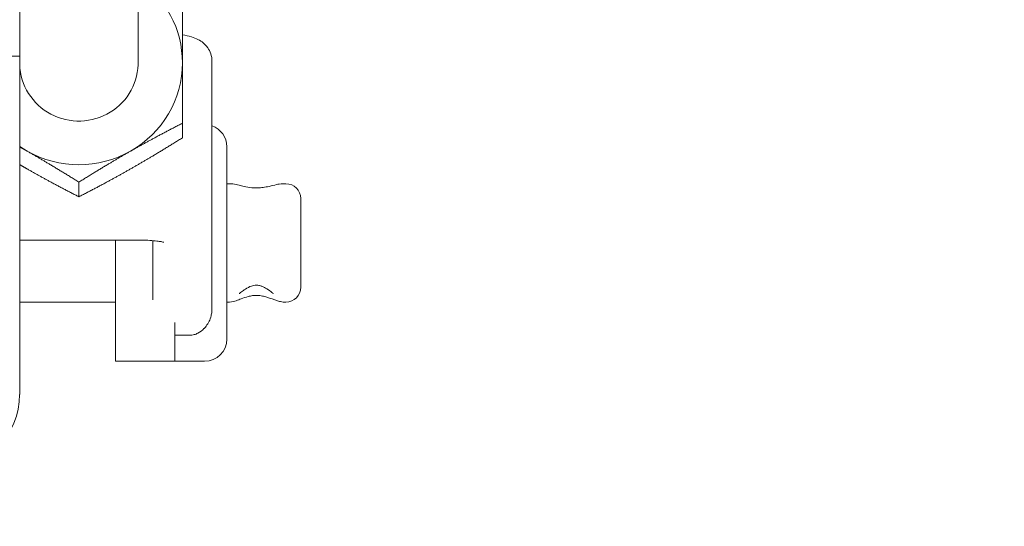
# Model space of a CAD drawing. Header units: inches. Extents: x 15 to 394, y 11 to 241.
# Tile 34 of 83: x 271.15 to 273.23, y 73.14 to 74.21. Entities that reach past the tile are written whole.
import ezdxf

# ---------------------------------------------------------------- set-up
doc = ezdxf.new("R2010")
doc.units = ezdxf.units.IN
doc.header["$LTSCALE"] = 24
doc.header["$MEASUREMENT"] = 0
doc.layers.add('Hatch (ANSI)', color=7, linetype='Continuous', lineweight=5)
doc.layers.add('Visible (ANSI)', color=7, linetype='Continuous', lineweight=5)

msp = doc.modelspace()

# ---------------------------------------------------------------- hatches: boundary and pattern name
at = {"layer": 'Hatch (ANSI)'}
h = msp.add_hatch(dxfattribs=at)
h.set_pattern_fill('ANSI31', color=256, scale=24, style=0)
edge = h.paths.add_edge_path()
edge.add_ellipse((247.2402, 76.0002), major_axis=(0, 0.2278), ratio=1, start_angle=0, end_angle=90)
edge.add_line((247.0125, 76.0002), (247.0125, 52.3932))
edge.add_ellipse((247.3027, 52.3932), major_axis=(-0.2903, 0), ratio=1, start_angle=0, end_angle=90)
edge.add_line((247.3027, 52.1029), (296.4722, 52.1029))
edge.add_ellipse((296.4722, 52.3932), major_axis=(0, -0.2903), ratio=1, start_angle=0, end_angle=90)
edge.add_line((296.7625, 52.3932), (296.7625, 76.0002))
edge.add_ellipse((296.5347, 76.0002), major_axis=(0.2278, 0), ratio=1, start_angle=0, end_angle=90)
edge.add_line((296.5347, 76.2279), (293.9902, 76.2279))
edge.add_ellipse((293.9902, 76.3217), major_axis=(0, -0.0938), ratio=1, start_angle=270, end_angle=360, ccw=False)
edge.add_line((293.8965, 76.3217), (293.8965, 76.8662))
edge.add_ellipse((293.9902, 76.8662), major_axis=(-0.0938, 0), ratio=1, start_angle=270, end_angle=360, ccw=False)
edge.add_line((293.9902, 76.9599), (294.3875, 76.9599))
edge.add_line((294.3875, 76.9599), (294.3875, 77.0939))
edge.add_line((294.3875, 77.0939), (293.9902, 77.0939))
edge.add_ellipse((293.9902, 76.8662), major_axis=(0, 0.2278), ratio=1, start_angle=0, end_angle=90)
edge.add_line((293.7625, 76.8662), (293.7625, 76.3217))
edge.add_ellipse((293.9902, 76.3217), major_axis=(-0.2278, 0), ratio=1, start_angle=0, end_angle=90)
edge.add_line((293.9902, 76.0939), (296.5347, 76.0939))
edge.add_ellipse((296.5347, 76.0002), major_axis=(0, 0.0938), ratio=1, start_angle=270, end_angle=360, ccw=False)
edge.add_line((296.6285, 76.0002), (296.6285, 52.3932))
edge.add_ellipse((296.4722, 52.3932), major_axis=(0.1562, 0), ratio=1, start_angle=270, end_angle=360, ccw=False)
edge.add_line((296.4722, 52.2369), (247.3027, 52.2369))
edge.add_ellipse((247.3027, 52.3932), major_axis=(0, -0.1562), ratio=1, start_angle=270, end_angle=360, ccw=False)
edge.add_line((247.1465, 52.3932), (247.1465, 76.0002))
edge.add_ellipse((247.2402, 76.0002), major_axis=(-0.0938, 0), ratio=1, start_angle=270, end_angle=360, ccw=False)
edge.add_line((247.2402, 76.0939), (248.5347, 76.0939))
edge.add_ellipse((248.5347, 76.3217), major_axis=(0, -0.2278), ratio=1, start_angle=0, end_angle=90)
edge.add_line((248.7625, 76.3217), (248.7625, 76.8662))
edge.add_ellipse((248.5347, 76.8662), major_axis=(0.2278, 0), ratio=1, start_angle=0, end_angle=90)
edge.add_line((248.5347, 77.0939), (248.1375, 77.0939))
edge.add_line((248.1375, 77.0939), (248.1375, 76.9599))
edge.add_line((248.1375, 76.9599), (248.5347, 76.9599))
edge.add_ellipse((248.5347, 76.8662), major_axis=(0, 0.0938), ratio=1, start_angle=270, end_angle=360, ccw=False)
edge.add_line((248.6285, 76.8662), (248.6285, 76.3217))
edge.add_ellipse((248.5347, 76.3217), major_axis=(0.0938, 0), ratio=1, start_angle=270, end_angle=360, ccw=False)
edge.add_line((248.5347, 76.2279), (248.1597, 76.2279))
edge.add_line((248.1597, 76.2279), (247.8472, 76.2279))
edge.add_line((247.8472, 76.2279), (247.5347, 76.2279))
edge.add_line((247.5347, 76.2279), (247.2402, 76.2279))

# ---------------------------------------------------------------- linework, layer by layer
at = {"layer": 'Visible (ANSI)'}
for p, q in [((271.1535, 75.132), (271.1535, 74.1361)), ((271.4035, 74.9599), (271.4035, 74.1225)), ((271.1535, 74.1361), (271.0597, 74.1361)), ((271.1535, 74.1361), (271.1535, 73.4219)), ((271.5597, 73.787), (271.5597, 74.1256)), ((271.4972, 73.9947), (271.4972, 73.9639)), ((271.5909, 73.945), (271.5909, 73.5388)), ((271.2785, 73.8703), (271.2785, 73.8394)), ((271.5968, 73.8669), (271.5909, 73.8669)), ((271.716, 73.8669), (271.7101, 73.8669)), ((271.7472, 73.8357), (271.7472, 73.6482)), ((271.5597, 73.6031), (271.5597, 73.787)), ((271.4035, 73.7481), (271.1535, 73.7481)), ((271.3562, 73.5544), (271.3562, 73.7481)), ((271.4347, 73.7469), (271.4347, 73.6218)), ((271.3562, 73.6169), (271.1535, 73.6169)), ((271.5931, 73.6169), (271.5909, 73.6169)), ((271.716, 73.6169), (271.7139, 73.6169)), ((271.4812, 73.5742), (271.4812, 73.5544)), ((271.3562, 73.4919), (271.3562, 73.5544)), ((271.4812, 73.5544), (271.4812, 73.4919)), ((271.4816, 73.5471), (271.5128, 73.5471)), ((271.3562, 73.4919), (271.4812, 73.4919)), ((271.4659, 73.4919), (271.5441, 73.4919))]:
    msp.add_line(p, q, dxfattribs=at)
for centre, radius, start, end in [((271.5441, 73.945), 0.0469, 0, 70.5126), ((271.716, 73.8357), 0.0312, 0, 90), ((271.716, 73.6482), 0.0312, 270, 0), ((271.5441, 73.5388), 0.0469, 270, 0), ((271.4659, 73.5388), 0.0469, 267.3731, 270)]:
    msp.add_arc(centre, radius, start, end, dxfattribs=at)
for centre, major_axis, ratio, start_param, end_param in [((271.2785, 74.1225), (0.2187, 0), 0.985179, 0, 0.962551), ((271.2785, 74.1225), (-0.1251, 0), 0.985179, 0.031816, 3.173409), ((271.2785, 74.1225), (0.2187, 0), 0.985179, 5.235988, 6.283185), ((271.2785, 74.1225), (0.2187, 0), 0.985179, 4.104143, 4.18879), ((271.2785, 74.1225), (0.2187, 0), 0.985179, 4.18879, 5.235988), ((270.9972, 73.4219), (0.1562, 0), 0.993657, 4.712389, 6.283185)]:
    msp.add_ellipse(centre, major_axis=major_axis, ratio=ratio, start_param=start_param, end_param=end_param, dxfattribs=at)
for points, weights in [([(271.4972, 74.2436), (271.4972, 74.1802), (271.4972, 74.1225)], [1, 1.0379548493, 1]), ([(271.4972, 74.1225), (271.4972, 74.0648), (271.4972, 73.9947)], [1, 1.0379548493, 1]), ([(271.4972, 73.9947), (271.4386, 73.9647), (271.3878, 73.9359)], [1, 1.0379548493, 1]), ([(271.3878, 73.8983), (271.4386, 73.9272), (271.4972, 73.9639)], [1, 1.0379548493, 1]), ([(271.1691, 73.9359), (271.1613, 73.9403), (271.1535, 73.9447)], [1, 1.00565012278, 1.00961804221]), ([(271.2785, 73.8703), (271.2198, 73.907), (271.1691, 73.9359)], [1, 1.0379548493, 1]), ([(271.3878, 73.9359), (271.3371, 73.907), (271.2785, 73.8703)], [1, 1.0379548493, 1]), ([(271.1535, 73.9073), (271.1613, 73.9027), (271.1691, 73.8983)], [1.00961804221, 1.00565012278, 1]), ([(271.1691, 73.8983), (271.2198, 73.8694), (271.2785, 73.8394)], [1, 1.0379548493, 1]), ([(271.2785, 73.8394), (271.3371, 73.8694), (271.3878, 73.8983)], [1, 1.0379548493, 1])]:
    msp.add_rational_spline(points, weights, degree=2, dxfattribs=at)
for points, knots in [([(271.5597, 74.1256), (271.5597, 74.131), (271.5588, 74.1364), (271.5555, 74.1463), (271.5531, 74.1506), (271.5476, 74.1585), (271.5445, 74.1616), (271.5376, 74.1674), (271.5342, 74.1695), (271.5255, 74.1741), (271.521, 74.1757), (271.5101, 74.179), (271.5039, 74.1803), (271.4972, 74.1814)], [3.1415927, 3.1415927, 3.1415927, 3.1415927, 3.1984255, 3.1984255, 3.2609032, 3.2609032, 3.3407006, 3.3407006, 3.453489, 3.453489, 3.654689, 3.654689, 3.9364214, 3.9364214, 3.9364214, 3.9364214]), ([(271.5968, 73.8669), (271.5997, 73.8669), (271.6018, 73.8667), (271.6089, 73.8657), (271.6127, 73.8646), (271.6203, 73.8628), (271.6238, 73.8619), (271.6327, 73.86), (271.6382, 73.8591), (271.6479, 73.8582), (271.652, 73.8581), (271.66, 73.8583), (271.6639, 73.8586), (271.6721, 73.8597), (271.6763, 73.8605), (271.6858, 73.8625), (271.6909, 73.8639), (271.6999, 73.8659), (271.7032, 73.8669), (271.7101, 73.8669)], [0.158282, 0.158282, 0.158282, 0.158282, 0.1636703, 0.1636703, 0.1782995, 0.1782995, 0.1901973, 0.1901973, 0.2077806, 0.2077806, 0.220561, 0.220561, 0.2326586, 0.2326586, 0.2463086, 0.2463086, 0.2643843, 0.2643843, 0.2772608, 0.2772608, 0.2772608, 0.2772608]), ([(271.4581, 73.7433), (271.4581, 73.7433), (271.4579, 73.7433), (271.4566, 73.7437), (271.4554, 73.744), (271.4518, 73.7447), (271.4491, 73.7452), (271.4421, 73.7461), (271.4375, 73.7466), (271.4271, 73.7475), (271.421, 73.7478), (271.411, 73.7481), (271.4073, 73.7481), (271.4035, 73.7481)], [3.600166, 3.600166, 3.600166, 3.600166, 3.694872, 3.694872, 3.841553, 3.841553, 4.036628, 4.036628, 4.277987, 4.277987, 4.550011, 4.550011, 4.712389, 4.712389, 4.712389, 4.712389]), ([(271.6177, 73.6345), (271.6177, 73.6345), (271.6177, 73.6345), (271.6179, 73.6347), (271.6183, 73.6351), (271.6196, 73.6364), (271.6208, 73.6375), (271.6245, 73.6405), (271.6272, 73.6426), (271.6343, 73.6471), (271.6389, 73.6494), (271.6448, 73.6513), (271.6463, 73.6517), (271.6499, 73.6524), (271.652, 73.6526), (271.6555, 73.6525), (271.6571, 73.6524), (271.6608, 73.6517), (271.663, 73.6511), (271.6687, 73.649), (271.6723, 73.6471), (271.6799, 73.6425), (271.6838, 73.6395), (271.6871, 73.6366), (271.6878, 73.6359), (271.6887, 73.6351), (271.6889, 73.6348), (271.6892, 73.6345), (271.6892, 73.6345), (271.6892, 73.6345)], [0.15034677, 0.15034677, 0.15034677, 0.15034677, 0.15129535, 0.15129535, 0.15479208, 0.15479208, 0.16014841, 0.16014841, 0.16835375, 0.16835375, 0.1795656, 0.1795656, 0.18373897, 0.18373897, 0.18973343, 0.18973343, 0.19431069, 0.19431069, 0.20011894, 0.20011894, 0.20916755, 0.20916755, 0.22050704, 0.22050704, 0.2240486, 0.2240486, 0.22661134, 0.22661134, 0.2280679, 0.2280679, 0.2280679, 0.2280679]), ([(271.7139, 73.6169), (271.7109, 73.6169), (271.7088, 73.6172), (271.7033, 73.6181), (271.7007, 73.6189), (271.6904, 73.6221), (271.6833, 73.625), (271.6726, 73.6282), (271.6695, 73.6291), (271.6644, 73.6301), (271.6624, 73.6305), (271.6577, 73.631), (271.6549, 73.6312), (271.6499, 73.631), (271.6476, 73.6309), (271.6423, 73.6301), (271.6392, 73.6295), (271.6311, 73.6274), (271.6261, 73.6257), (271.6138, 73.6213), (271.6099, 73.6182), (271.5954, 73.617), (271.5943, 73.6169), (271.5931, 73.6169)], [0.05491632, 0.05491632, 0.05491632, 0.05491632, 0.05766762, 0.05766762, 0.06306737, 0.06306737, 0.0789415, 0.0789415, 0.08543326, 0.08543326, 0.08955399, 0.08955399, 0.09554442, 0.09554442, 0.10045359, 0.10045359, 0.10682079, 0.10682079, 0.11727009, 0.11727009, 0.13314423, 0.13314423, 0.13428701, 0.13428701, 0.13428701, 0.13428701]), ([(271.5441, 73.5622), (271.5452, 73.5635), (271.5463, 73.5648), (271.5522, 73.5725), (271.5558, 73.5798), (271.5585, 73.5906), (271.559, 73.5935), (271.5596, 73.5983), (271.5597, 73.6003), (271.5597, 73.6025), (271.5597, 73.6028), (271.5597, 73.6031)], [0.72704298, 0.72704298, 0.72704298, 0.72704298, 0.73261312, 0.73261312, 0.75743853, 0.75743853, 0.76634761, 0.76634761, 0.77223981, 0.77223981, 0.77308156, 0.77308156, 0.77308156, 0.77308156]), ([(271.5441, 73.5622), (271.5437, 73.5618), (271.5432, 73.5613), (271.5394, 73.5573), (271.535, 73.5538), (271.5274, 73.55), (271.5247, 73.549), (271.519, 73.5475), (271.5159, 73.5471), (271.5128, 73.5471)], [0.30694032, 0.30694032, 0.30694032, 0.30694032, 0.30923194, 0.30923194, 0.32790893, 0.32790893, 0.33724743, 0.33724743, 0.34658593, 0.34658593, 0.34658593, 0.34658593])]:
    msp.add_open_spline(points, degree=3, knots=knots, dxfattribs=at)
msp.add_open_spline([(271.4816, 73.5471), (271.4815, 73.5471), (271.4813, 73.5471), (271.4812, 73.5471)], degree=3, dxfattribs=at)

doc.saveas('drawing.dxf')
